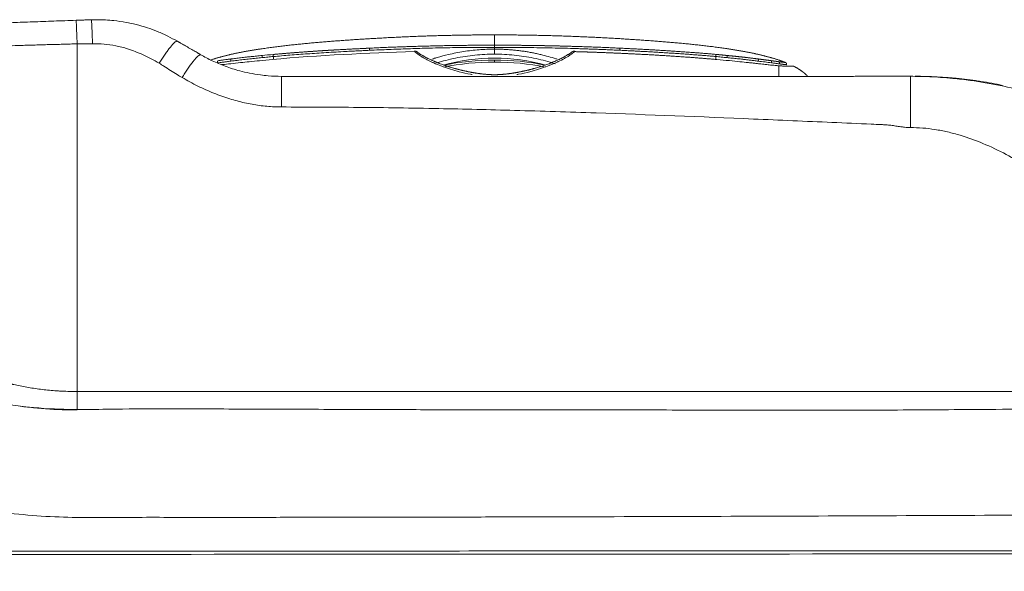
# Model space of a CAD drawing. Header units: millimetres. Extents: x -10 to 594, y 0 to 420.
# Tile 48 of 244: x 221 to 233, y 40 to 47. Entities that reach past the tile are written whole.
import ezdxf

# ---------------------------------------------------------------- set-up
doc = ezdxf.new("R2010")
doc.units = ezdxf.units.MM
doc.layers.add('1', color=7, linetype='Continuous', true_color=0xffffff)

msp = doc.modelspace()

# ---------------------------------------------------------------- linework, layer by layer
at = {"layer": '1', "color": 155, "linetype": 'Continuous', "lineweight": 13}
for p, q in [((221.295, 46.474), (221.296, 42.159)), ((221.295, 46.474), (221.296, 42.159)), ((221.296, 42.159), (236.07, 42.16)), ((221.296, 42.159), (236.07, 42.16)), ((221.296, 41.931), (221.296, 42.159)), ((221.296, 41.931), (221.296, 42.159))]:
    msp.add_line(p, q, dxfattribs=at)
at = {"layer": '1', "color": 155, "linetype": 'Continuous', "lineweight": 18}
msp.add_line((226.47, 46.249), (226.47, 46.274), dxfattribs=at)
for centre, start, end in [((225.479, 46.338), 50.8912, 90.0025), ((227.462, 46.338), 90.0025, 129.0406)]:
    msp.add_arc(centre, 0.0499, start, end, dxfattribs=at)
at = {"layer": '1', "color": 155, "linetype": 'Continuous', "lineweight": 13}
msp.add_arc((226.47, 43.947), 2.35, 74.2557, 105.7494, dxfattribs=at)
at = {"layer": '1', "color": 155, "linetype": 'Continuous', "lineweight": 18}
for major_axis, start_param, end_param in [((-1.796, -2.614), 3.743527, 3.945976), ((-1.779, -2.626), 3.534774, 3.737222)]:
    msp.add_ellipse((226.47, 43.102), major_axis=major_axis, ratio=1, start_param=start_param, end_param=end_param, dxfattribs=at)
for points, degree, knots in [([(219.856, 46.71), (219.856, 46.71), (219.857, 46.71), (219.863, 46.711), (219.871, 46.711), (219.888, 46.712), (219.917, 46.713), (219.982, 46.716), (220.095, 46.721), (220.275, 46.729), (220.493, 46.738), (220.699, 46.746), (220.873, 46.752), (221.007, 46.757), (221.143, 46.762), (221.235, 46.765), (221.282, 46.767)], 3, [0, 0, 0, 0, 0.031352, 0.06271, 0.094155, 0.125768, 0.189094, 0.252502, 0.377968, 0.503803, 0.628133, 0.752491, 0.814158, 0.875964, 0.937842, 1, 1, 1, 1]), ([(219.856, 46.71), (219.856, 46.71), (219.857, 46.71), (219.863, 46.711), (219.871, 46.711), (219.888, 46.712), (219.917, 46.713), (219.982, 46.716), (220.095, 46.721), (220.275, 46.729), (220.493, 46.738), (220.699, 46.746), (220.873, 46.752), (221.007, 46.757), (221.143, 46.762), (221.235, 46.765), (221.282, 46.767)], 3, [0, 0, 0, 0, 0.031352, 0.06271, 0.094155, 0.125768, 0.189094, 0.252502, 0.377968, 0.503803, 0.628133, 0.752491, 0.814158, 0.875964, 0.937842, 1, 1, 1, 1]), ([(221.282, 46.767), (221.295, 46.767), (221.327, 46.769), (221.377, 46.77), (221.427, 46.772), (221.459, 46.773), (221.472, 46.773)], 3, [0, 0, 0, 0, 0.208075, 0.499998, 0.791534, 1, 1, 1, 1]), ([(221.282, 46.767), (221.295, 46.767), (221.327, 46.769), (221.377, 46.77), (221.427, 46.772), (221.459, 46.773), (221.472, 46.773)], 3, [0, 0, 0, 0, 0.208075, 0.499998, 0.791534, 1, 1, 1, 1]), ([(221.472, 46.773), (221.497, 46.774), (221.589, 46.776), (221.733, 46.768), (221.893, 46.744), (222.032, 46.714), (222.162, 46.677), (222.294, 46.628), (222.418, 46.573), (222.499, 46.528), (222.538, 46.507)], 3, [0, 0, 0, 0, 0.065455, 0.250038, 0.387153, 0.501186, 0.632506, 0.75095, 0.879145, 1, 1, 1, 1]), ([(221.472, 46.773), (221.497, 46.774), (221.589, 46.776), (221.733, 46.768), (221.893, 46.744), (222.032, 46.714), (222.162, 46.677), (222.294, 46.628), (222.418, 46.573), (222.499, 46.528), (222.538, 46.507)], 3, [0, 0, 0, 0, 0.065455, 0.250038, 0.387153, 0.501186, 0.632506, 0.75095, 0.879145, 1, 1, 1, 1]), ([(222.828, 46.339), (222.851, 46.326), (222.898, 46.3), (222.971, 46.263), (223.05, 46.228), (223.133, 46.195), (223.22, 46.165), (223.32, 46.136), (223.436, 46.109), (223.554, 46.089), (223.686, 46.074), (223.773, 46.072), (223.828, 46.071)], 3, [0, 0, 0, 0, 0.075787, 0.154709, 0.236809, 0.322128, 0.410698, 0.502552, 0.619173, 0.750895, 0.842572, 1, 1, 1, 1]), ([(222.828, 46.339), (222.851, 46.326), (222.898, 46.3), (222.971, 46.263), (223.05, 46.228), (223.133, 46.195), (223.22, 46.165), (223.32, 46.136), (223.436, 46.109), (223.554, 46.089), (223.686, 46.074), (223.773, 46.072), (223.828, 46.071)], 3, [0, 0, 0, 0, 0.075787, 0.154709, 0.236809, 0.322128, 0.410698, 0.502552, 0.619173, 0.750895, 0.842572, 1, 1, 1, 1]), ([(223.713, 46.28), (223.661, 46.275), (223.566, 46.266), (223.435, 46.253), (223.316, 46.241), (223.204, 46.229), (223.126, 46.22), (223.089, 46.216), (223.085, 46.216)], 3, [0, 0, 0, 0, 0.242793, 0.448044, 0.615814, 0.812764, 0.981886, 1, 1, 1, 1]), ([(226.47, 46.347), (226.43, 46.347), (226.349, 46.345), (226.227, 46.336), (226.106, 46.32), (225.986, 46.299), (225.868, 46.271), (225.792, 46.25), (225.754, 46.238)], 3, [0, 0, 0, 0, 0.167312, 0.334841, 0.502607, 0.670629, 0.838926, 1, 1, 1, 1]), ([(227.221, 46.227), (227.211, 46.23), (227.162, 46.246), (227.074, 46.271), (226.955, 46.299), (226.835, 46.32), (226.714, 46.336), (226.592, 46.345), (226.511, 46.347), (226.47, 46.347)], 3, [0, 0, 0, 0, 0.040245, 0.200845, 0.361164, 0.52122, 0.681033, 0.84062, 1, 1, 1, 1]), ([(227.464, 46.378), (227.446, 46.364), (227.418, 46.342), (227.385, 46.321), (227.373, 46.314)], 3, [0, 0, 0, 0, 0.637969, 1, 1, 1, 1]), ([(227.431, 46.377), (227.436, 46.38), (227.446, 46.385), (227.459, 46.38), (227.464, 46.378)], 3, [0, 0, 0, 0, 0.590433, 1, 1, 1, 1]), ([(227.464, 46.378), (227.576, 46.375), (227.687, 46.372), (227.799, 46.367), (227.972, 46.36), (228.144, 46.352), (228.385, 46.34), (228.627, 46.327), (228.868, 46.31), (229.048, 46.296), (229.227, 46.28)], 5, [0, 0, 0, 0, 0, 0, 0.315799, 0.315799, 0.315799, 0.488691, 0.488691, 1, 1, 1, 1, 1, 1]), ([(229.994, 46.203), (229.987, 46.203), (229.972, 46.204), (229.948, 46.207), (229.921, 46.209), (229.892, 46.212), (229.861, 46.216), (229.827, 46.219), (229.79, 46.223), (229.751, 46.227), (229.709, 46.232), (229.665, 46.237), (229.599, 46.244), (229.505, 46.254), (229.375, 46.267), (229.279, 46.275), (229.227, 46.28)], 3, [0, 0, 0, 0, 0.031343, 0.065461, 0.102403, 0.142206, 0.1849, 0.230508, 0.279051, 0.330546, 0.385009, 0.442452, 0.502891, 0.638318, 0.804004, 1, 1, 1, 1]), ([(226.006, 46.137), (225.97, 46.147), (225.87, 46.177), (225.769, 46.215), (225.706, 46.243), (225.7, 46.245)], 3, [0, 0, 0, 0, 0.343469, 0.939154, 1, 1, 1, 1]), ([(227.262, 46.255), (227.259, 46.254), (227.225, 46.238), (227.153, 46.208), (227.046, 46.17), (226.971, 46.147), (226.935, 46.137)], 3, [0, 0, 0, 0, 0.023785, 0.337521, 0.68023, 1, 1, 1, 1]), ([(230.35, 46.076), (230.326, 46.1), (230.3, 46.123), (230.272, 46.143), (230.236, 46.166), (230.199, 46.187), (230.192, 46.19), (230.185, 46.194), (230.179, 46.197)], 5, [0, 0, 0, 0, 0, 0, 0.822737, 0.822737, 0.822737, 1, 1, 1, 1, 1, 1]), ([(223.828, 46.071), (224.755, 46.071), (225.779, 46.071), (226.685, 46.071), (227.729, 46.071), (228.584, 46.071), (229.679, 46.071), (230.099, 46.071), (230.654, 46.071), (230.853, 46.071), (231.142, 46.072), (231.194, 46.072), (231.263, 46.072), (231.321, 46.072), (231.324, 46.072), (231.352, 46.072), (231.385, 46.072), (231.409, 46.072), (231.446, 46.072), (231.495, 46.072), (231.507, 46.072), (231.58, 46.072), (231.629, 46.072)], 2, [0, 0, 0, 0.25, 0.25, 0.5, 0.5, 0.75, 0.75, 0.875, 0.875, 0.9375, 0.9375, 0.953125, 0.953125, 0.960938, 0.960938, 0.96875, 0.96875, 0.976562, 0.976562, 0.984375, 0.984375, 1, 1, 1]), ([(223.828, 46.071), (224.755, 46.071), (225.779, 46.071), (226.685, 46.071), (227.729, 46.071), (228.584, 46.071), (229.679, 46.071), (230.099, 46.071), (230.654, 46.071), (230.853, 46.071), (231.142, 46.072), (231.194, 46.072), (231.263, 46.072), (231.321, 46.072), (231.324, 46.072), (231.352, 46.072), (231.385, 46.072), (231.409, 46.072), (231.446, 46.072), (231.495, 46.072), (231.507, 46.072), (231.58, 46.072), (231.629, 46.072)], 2, [0, 0, 0, 0.25, 0.25, 0.5, 0.5, 0.75, 0.75, 0.875, 0.875, 0.9375, 0.9375, 0.953125, 0.953125, 0.960938, 0.960938, 0.96875, 0.96875, 0.976562, 0.976562, 0.984375, 0.984375, 1, 1, 1]), ([(232.77, 45.959), (232.68, 45.977), (232.591, 45.994), (232.478, 46.012), (232.456, 46.015), (232.411, 46.021), (232.343, 46.031), (232.275, 46.039), (232.207, 46.046), (232.184, 46.048), (232.139, 46.052), (232.071, 46.058), (232.003, 46.062), (231.866, 46.069), (231.775, 46.072), (231.684, 46.072)], 3, [0, 0, 0, 0, 0.25, 0.25, 0.3125, 0.3125, 0.375, 0.5, 0.5, 0.5625, 0.5625, 0.625, 0.75, 0.75, 1, 1, 1, 1]), ([(232.77, 45.959), (232.68, 45.977), (232.591, 45.994), (232.478, 46.012), (232.456, 46.015), (232.411, 46.021), (232.343, 46.031), (232.275, 46.039), (232.207, 46.046), (232.184, 46.048), (232.139, 46.052), (232.071, 46.058), (232.003, 46.062), (231.866, 46.069), (231.775, 46.072), (231.684, 46.072)], 3, [0, 0, 0, 0, 0.25, 0.25, 0.3125, 0.3125, 0.375, 0.5, 0.5, 0.5625, 0.5625, 0.625, 0.75, 0.75, 1, 1, 1, 1]), ([(238.476, 42.488), (238.478, 42.473), (238.478, 42.423), (238.409, 42.339), (238.238, 42.243), (238.027, 42.162), (237.772, 42.093), (237.401, 42.019), (236.844, 41.954), (236.126, 41.936), (235.404, 41.947), (234.741, 41.945), (234.138, 41.943), (233.594, 41.941), (233.036, 41.94), (232.475, 41.938), (231.887, 41.932), (231.162, 41.929), (230.255, 41.927), (229.159, 41.928), (228.038, 41.933), (226.964, 41.931), (225.968, 41.933), (225.011, 41.936), (224.228, 41.939), (223.583, 41.941), (223.082, 41.943), (222.501, 41.945), (221.824, 41.946), (221.159, 41.926), (220.542, 41.976), (220.035, 42.066), (219.582, 42.194), (219.226, 42.342), (219.043, 42.462), (218.986, 42.547), (218.991, 42.623), (218.981, 42.688), (218.978, 42.71), (218.976, 42.712)], 3, [0, 0, 0, 0, 0.009327, 0.030004, 0.045103, 0.059837, 0.0742, 0.088193, 0.115006, 0.147806, 0.178056, 0.205792, 0.231037, 0.253809, 0.274115, 0.30103, 0.324245, 0.348023, 0.39207, 0.43814, 0.485709, 0.532799, 0.57306, 0.610735, 0.653086, 0.671374, 0.691703, 0.716015, 0.744354, 0.7768, 0.799166, 0.823097, 0.848629, 0.875728, 0.904414, 0.919376, 0.934724, 0.966566, 1, 1, 1, 1]), ([(238.476, 42.488), (238.478, 42.473), (238.478, 42.423), (238.409, 42.339), (238.238, 42.243), (238.027, 42.162), (237.772, 42.093), (237.401, 42.019), (236.844, 41.954), (236.126, 41.936), (235.404, 41.947), (234.741, 41.945), (234.138, 41.943), (233.594, 41.941), (233.036, 41.94), (232.475, 41.938), (231.887, 41.932), (231.162, 41.929), (230.255, 41.927), (229.159, 41.928), (228.038, 41.933), (226.964, 41.931), (225.968, 41.933), (225.011, 41.936), (224.228, 41.939), (223.583, 41.941), (223.082, 41.943), (222.501, 41.945), (221.824, 41.946), (221.159, 41.926), (220.542, 41.976), (220.035, 42.066), (219.582, 42.194), (219.226, 42.342), (219.043, 42.462), (218.986, 42.547), (218.991, 42.623), (218.981, 42.688), (218.978, 42.71), (218.976, 42.712)], 3, [0, 0, 0, 0, 0.009327, 0.030004, 0.045103, 0.059837, 0.0742, 0.088193, 0.115006, 0.147806, 0.178056, 0.205792, 0.231037, 0.253809, 0.274115, 0.30103, 0.324245, 0.348023, 0.39207, 0.43814, 0.485709, 0.532799, 0.57306, 0.610735, 0.653086, 0.671374, 0.691703, 0.716015, 0.744354, 0.7768, 0.799166, 0.823097, 0.848629, 0.875728, 0.904414, 0.919376, 0.934724, 0.966566, 1, 1, 1, 1]), ([(216.928, 42.289), (216.93, 42.27), (216.946, 42.219), (217.007, 42.117), (217.131, 41.98), (217.315, 41.819), (217.565, 41.639), (217.882, 41.446), (218.258, 41.253), (218.682, 41.073), (219.141, 40.915), (219.625, 40.786), (220.245, 40.666), (221.007, 40.588), (221.884, 40.6), (222.745, 40.597), (223.6, 40.598), (224.452, 40.599), (225.3, 40.6), (226.147, 40.602), (227.995, 40.606), (230.855, 40.615), (233.756, 40.629), (235.688, 40.642), (236.54, 40.645), (237.272, 40.712), (237.894, 40.808), (238.472, 40.944), (239.015, 41.12), (239.516, 41.331), (239.974, 41.588), (240.271, 41.821), (240.438, 42.007), (240.52, 42.144), (240.552, 42.268), (240.514, 42.413), (240.48, 42.536), (240.465, 42.569), (240.461, 42.567)], 3, [0, 0, 0, 0, 0.009811, 0.025144, 0.041206, 0.057994, 0.075501, 0.093724, 0.112236, 0.130435, 0.148311, 0.165847, 0.182993, 0.212196, 0.240464, 0.268303, 0.296042, 0.323681, 0.35122, 0.378663, 0.406069, 0.531172, 0.657105, 0.688394, 0.719389, 0.739899, 0.760288, 0.782081, 0.801106, 0.822474, 0.8462, 0.872278, 0.886219, 0.900749, 0.915842, 0.931519, 0.964621, 1, 1, 1, 1]), ([(216.928, 42.289), (216.93, 42.27), (216.946, 42.219), (217.007, 42.117), (217.131, 41.98), (217.315, 41.819), (217.565, 41.639), (217.882, 41.446), (218.258, 41.253), (218.682, 41.073), (219.141, 40.915), (219.625, 40.786), (220.245, 40.666), (221.007, 40.588), (221.884, 40.6), (222.745, 40.597), (223.6, 40.598), (224.452, 40.599), (225.3, 40.6), (226.147, 40.602), (227.995, 40.606), (230.855, 40.615), (233.756, 40.629), (235.688, 40.642), (236.54, 40.645), (237.272, 40.712), (237.894, 40.808), (238.472, 40.944), (239.015, 41.12), (239.516, 41.331), (239.974, 41.588), (240.271, 41.821), (240.438, 42.007), (240.52, 42.144), (240.552, 42.268), (240.514, 42.413), (240.48, 42.536), (240.465, 42.569), (240.461, 42.567)], 3, [0, 0, 0, 0, 0.009811, 0.025144, 0.041206, 0.057994, 0.075501, 0.093724, 0.112236, 0.130435, 0.148311, 0.165847, 0.182993, 0.212196, 0.240464, 0.268303, 0.296042, 0.323681, 0.35122, 0.378663, 0.406069, 0.531172, 0.657105, 0.688394, 0.719389, 0.739899, 0.760288, 0.782081, 0.801106, 0.822474, 0.8462, 0.872278, 0.886219, 0.900749, 0.915842, 0.931519, 0.964621, 1, 1, 1, 1]), ([(236.97, 40.185), (235.011, 40.184), (232.858, 40.184), (229.924, 40.182), (229.325, 40.182), (228.408, 40.182), (228.099, 40.181), (227.476, 40.181), (227.164, 40.181), (225.607, 40.18), (224.36, 40.18), (221.864, 40.178), (220.614, 40.177), (219.206, 40.175), (219.05, 40.175), (218.815, 40.175), (218.737, 40.175), (218.579, 40.175), (218.497, 40.175), (218.077, 40.174), (217.705, 40.174), (216.48, 40.172), (215.518, 40.171), (214.271, 40.169), (214.129, 40.169), (213.846, 40.168), (213.705, 40.168), (213.281, 40.168), (212.998, 40.167), (212.149, 40.166), (211.582, 40.165), (209.883, 40.162), (208.751, 40.16), (207.05, 40.157), (206.483, 40.156), (205.631, 40.154), (205.348, 40.154), (204.779, 40.153), (204.491, 40.152), (203.608, 40.15), (202.999, 40.149), (202.053, 40.147), (201.733, 40.146), (201.081, 40.144), (200.749, 40.143), (199.741, 40.141), (199.068, 40.139), (197.721, 40.134), (197.046, 40.132), (195.02, 40.124), (193.668, 40.119), (192.149, 40.113), (191.98, 40.113), (191.642, 40.111), (191.474, 40.111), (190.966, 40.109), (190.609, 40.108), (189.486, 40.103), (188.666, 40.1), (187.552, 40.096), (187.325, 40.096), (186.978, 40.094), (186.86, 40.094), (186.626, 40.093), (186.51, 40.093), (185.944, 40.091), (185.523, 40.089), (184.358, 40.085), (183.712, 40.082), (182.938, 40.079), (182.713, 40.079), (182.424, 40.078), (182.336, 40.077), (182.216, 40.077), (182.179, 40.077), (182.102, 40.076), (182.063, 40.076), (181.718, 40.075), (181.414, 40.074), (180.508, 40.071), (179.915, 40.069), (178.162, 40.062), (177.03, 40.058), (175.383, 40.051), (174.843, 40.048), (174.045, 40.044), (173.781, 40.043), (173.258, 40.04), (172.999, 40.039), (171.708, 40.031), (170.695, 40.025), (167.715, 40.004), (165.803, 39.987), (163.962, 39.965)], 3, [0, 0, 0, 0, 0.125, 0.125, 0.15625, 0.15625, 0.171875, 0.171875, 0.1875, 0.1875, 0.25, 0.25, 0.3125, 0.3125, 0.320312, 0.320312, 0.324219, 0.324219, 0.328125, 0.328125, 0.34375, 0.34375, 0.375, 0.375, 0.378906, 0.378906, 0.382812, 0.382812, 0.390625, 0.390625, 0.40625, 0.40625, 0.4375, 0.4375, 0.453125, 0.453125, 0.460938, 0.460938, 0.46875, 0.46875, 0.484375, 0.484375, 0.492188, 0.492188, 0.5, 0.5, 0.515625, 0.515625, 0.53125, 0.53125, 0.5625, 0.5625, 0.566406, 0.566406, 0.570312, 0.570312, 0.578125, 0.578125, 0.59375, 0.59375, 0.597656, 0.597656, 0.599609, 0.599609, 0.601562, 0.601562, 0.609375, 0.609375, 0.625, 0.625, 0.632812, 0.632812, 0.636719, 0.636719, 0.638672, 0.638672, 0.640625, 0.640625, 0.65625, 0.65625, 0.6875, 0.6875, 0.75, 0.75, 0.78125, 0.78125, 0.796875, 0.796875, 0.8125, 0.8125, 0.875, 0.875, 1, 1, 1, 1]), ([(236.97, 40.146), (233.928, 40.145), (227.844, 40.142), (220.239, 40.138), (214.155, 40.13), (209.592, 40.122), (205.029, 40.115), (200.466, 40.105), (195.903, 40.089), (191.34, 40.071), (186.777, 40.055), (182.149, 40.038), (177.586, 40.023), (172.978, 40.002), (168.48, 39.974), (165.438, 39.943), (163.962, 39.928)], 3, [0, 0, 0, 0, 0.125, 0.25, 0.3125, 0.375, 0.4375, 0.499999, 0.562499, 0.624999, 0.687499, 0.749999, 0.815153, 0.874999, 0.939356, 1, 1, 1, 1])]:
    msp.add_open_spline(points, degree=degree, knots=knots, dxfattribs=at)
at = {"layer": '1', "color": 155, "linetype": 'Continuous', "lineweight": 13}
for points, weights in [([(221.295, 46.474), (221.284, 46.767), (221.282, 46.767)], [1, 0.796156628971, 1]), ([(221.295, 46.474), (221.284, 46.767), (221.282, 46.767)], [1, 0.796156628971, 1]), ([(221.472, 46.773), (221.475, 46.774), (221.486, 46.476)], [1, 0.796168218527, 1]), ([(221.472, 46.773), (221.475, 46.774), (221.486, 46.476)], [1, 0.796168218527, 1]), ([(222.312, 46.234), (222.496, 46.531), (222.538, 46.507)], [1, 0.78352902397, 1]), ([(222.312, 46.234), (222.496, 46.531), (222.538, 46.507)], [1, 0.78352902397, 1]), ([(226.47, 46.347), (226.47, 46.347), (226.47, 46.409)], [0.999335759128, 0.766377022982, 1]), ([(222.596, 46.057), (222.786, 46.364), (222.828, 46.339)], [1, 0.782548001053, 1]), ([(222.596, 46.057), (222.786, 46.364), (222.828, 46.339)], [1, 0.782548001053, 1]), ([(223.828, 45.691), (223.828, 46.071), (223.828, 46.071)], [1, 0.791280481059, 0.999986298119]), ([(223.828, 45.691), (223.828, 46.071), (223.828, 46.071)], [1, 0.791280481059, 0.999986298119]), ([(231.629, 45.436), (231.629, 46.072), (231.629, 46.072)], [1, 0.789657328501, 0.99999177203]), ([(231.629, 45.436), (231.629, 46.072), (231.629, 46.072)], [1, 0.789657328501, 0.99999177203])]:
    msp.add_rational_spline(points, weights, degree=2, dxfattribs=at)
at = {"layer": '1', "color": 155, "linetype": 'Continuous', "lineweight": 18}
for points, degree in [([(223.588, 46.414), (223.852, 46.453), (224.118, 46.481), (224.384, 46.504), (224.651, 46.522), (224.919, 46.538)], 5), ([(224.919, 46.538), (225.229, 46.557), (225.539, 46.572), (225.849, 46.581), (226.16, 46.586), (226.47, 46.586)], 5), ([(226.47, 46.586), (226.781, 46.586), (227.091, 46.581), (227.402, 46.572), (227.712, 46.557), (228.022, 46.539)], 5), ([(226.47, 46.586), (226.47, 46.586), (226.47, 46.573), (226.47, 46.547), (226.47, 46.508), (226.47, 46.458)], 5), ([(228.022, 46.539), (228.289, 46.522), (228.556, 46.504), (228.823, 46.481), (229.089, 46.454), (229.352, 46.415)], 5), ([(222.538, 46.507), (222.587, 46.479), (222.781, 46.367), (222.828, 46.339)], 2), ([(222.538, 46.507), (222.587, 46.479), (222.781, 46.367), (222.828, 46.339)], 2), ([(222.946, 46.273), (223.07, 46.315), (223.198, 46.346), (223.327, 46.373), (223.457, 46.395), (223.588, 46.414)], 5), ([(224.819, 46.416), (224.6, 46.406), (224.381, 46.393), (224.162, 46.379), (223.944, 46.363), (223.727, 46.343)], 5), ([(224.505, 46.4), (224.349, 46.391), (224.193, 46.381), (224.037, 46.37), (223.882, 46.357), (223.727, 46.343)], 5), ([(224.919, 46.421), (224.899, 46.42), (224.879, 46.419), (224.859, 46.418), (224.839, 46.417), (224.819, 46.416)], 5), ([(224.919, 46.421), (224.919, 46.418), (224.919, 46.413), (224.919, 46.407), (224.919, 46.401), (224.919, 46.395)], 5), ([(226.47, 46.458), (226.47, 46.457), (226.47, 46.457), (226.47, 46.457)], 3), ([(226.47, 46.431), (226.47, 46.409)], 1), ([(228.021, 46.395), (228.022, 46.401), (228.022, 46.408), (228.022, 46.414), (228.022, 46.418), (228.022, 46.421)], 5), ([(229.213, 46.344), (228.977, 46.365), (228.739, 46.382), (228.5, 46.397), (228.261, 46.41), (228.022, 46.421)], 5), ([(229.352, 46.415), (229.483, 46.395), (229.614, 46.373), (229.743, 46.347), (229.871, 46.315), (229.994, 46.274)], 5), ([(223.2, 46.26), (223.199, 46.266), (223.199, 46.273), (223.199, 46.279), (223.2, 46.284), (223.201, 46.287)], 5), ([(223.588, 46.33), (223.632, 46.335), (223.679, 46.339), (223.727, 46.343)], 3), ([(223.589, 46.304), (223.588, 46.31), (223.588, 46.317), (223.588, 46.323), (223.588, 46.327), (223.588, 46.33)], 5), ([(225.476, 46.378), (224.886, 46.36), (224.296, 46.335), (223.713, 46.28)], 3), ([(223.727, 46.343), (223.727, 46.341), (223.727, 46.336), (223.727, 46.33), (223.727, 46.323), (223.728, 46.317)], 5), ([(223.728, 46.317), (223.729, 46.281)], 1), ([(225.509, 46.376), (225.505, 46.38), (225.498, 46.383), (225.491, 46.383), (225.484, 46.382), (225.476, 46.378)], 5), ([(225.568, 46.314), (225.535, 46.334), (225.506, 46.356), (225.476, 46.378)], 3), ([(226.47, 46.091), (226.258, 46.091), (226.032, 46.148), (225.848, 46.189), (225.622, 46.286), (225.509, 46.376)], 5), ([(227.431, 46.376), (227.319, 46.286), (227.093, 46.19), (226.909, 46.148), (226.683, 46.091), (226.47, 46.091)], 5), ([(229.212, 46.281), (229.213, 46.317)], 1), ([(229.213, 46.317), (229.214, 46.323), (229.214, 46.33), (229.214, 46.336), (229.214, 46.341), (229.213, 46.344)], 5), ([(229.352, 46.33), (229.325, 46.333), (229.297, 46.336), (229.269, 46.339), (229.241, 46.341), (229.213, 46.344)], 5), ([(229.352, 46.304), (229.353, 46.31), (229.353, 46.317), (229.353, 46.323), (229.353, 46.328), (229.352, 46.33)], 5), ([(229.739, 46.287), (229.664, 46.297), (229.587, 46.306), (229.509, 46.315), (229.431, 46.323), (229.352, 46.33)], 5), ([(229.74, 46.26), (229.741, 46.267), (229.742, 46.273), (229.742, 46.279), (229.741, 46.284), (229.739, 46.287)], 5), ([(229.9, 46.266), (229.869, 46.27), (229.838, 46.274), (229.805, 46.278), (229.772, 46.283), (229.739, 46.287)], 5), ([(229.994, 46.274), (230.011, 46.268), (230.027, 46.262), (230.043, 46.256), (230.06, 46.25), (230.076, 46.244)], 5), ([(223.037, 46.238), (223.036, 46.245), (223.035, 46.252), (223.036, 46.258), (223.038, 46.263), (223.04, 46.265)], 5), ([(225.786, 46.232), (225.772, 46.237), (225.759, 46.243), (225.745, 46.248), (225.732, 46.254), (225.718, 46.26)], 5), ([(226.47, 46.249), (226.258, 46.249), (226.046, 46.227), (225.838, 46.185)], 3), ([(225.907, 46.19), (225.896, 46.194), (225.884, 46.197), (225.873, 46.201), (225.861, 46.205), (225.85, 46.209)], 5), ([(226.47, 46.091), (226.372, 46.092), (226.27, 46.103), (226.169, 46.12), (226.068, 46.144), (225.967, 46.172)], 5), ([(226.019, 46.158), (226.01, 46.16), (226.002, 46.163), (225.994, 46.165), (225.986, 46.167), (225.977, 46.169)], 5), ([(227.103, 46.185), (226.895, 46.227), (226.683, 46.249), (226.47, 46.249)], 3), ([(226.974, 46.172), (226.873, 46.144), (226.771, 46.12), (226.67, 46.103), (226.569, 46.092), (226.47, 46.091)], 5), ([(227.2, 46.25), (227.191, 46.246), (227.182, 46.243), (227.173, 46.239), (227.164, 46.236), (227.155, 46.232)], 5), ([(229.904, 46.239), (229.905, 46.245), (229.905, 46.252), (229.905, 46.258), (229.903, 46.263), (229.9, 46.266)], 5), ([(229.949, 46.259), (229.94, 46.26), (229.93, 46.262), (229.92, 46.263), (229.91, 46.264), (229.9, 46.266)], 5), ([(229.994, 46.253), (229.986, 46.254), (229.977, 46.255), (229.968, 46.257), (229.959, 46.258), (229.949, 46.259)], 5), ([(230.002, 46.226), (230.003, 46.232), (230.003, 46.239), (230.001, 46.246), (229.998, 46.25), (229.994, 46.253)], 5), ([(230.076, 46.244), (230.076, 46.244), (230.067, 46.244), (230.048, 46.246), (230.023, 46.249), (229.994, 46.253)], 5), ([(229.994, 46.203), (230.053, 46.198), (230.106, 46.194), (230.157, 46.195), (230.179, 46.198), (230.179, 46.197)], 5), ([(230.078, 46.243), (230.076, 46.244)], 1), ([(230.076, 46.244), (230.082, 46.241), (230.088, 46.237), (230.091, 46.23), (230.092, 46.223), (230.091, 46.216)], 5), ([(230.159, 46.196), (230.15, 46.196), (230.137, 46.196), (230.123, 46.196), (230.106, 46.196), (230.089, 46.197)], 5)]:
    msp.add_open_spline(points, degree=degree, dxfattribs=at)
at = {"layer": '1', "color": 155, "linetype": 'Continuous', "lineweight": 13}
for points, knots in [([(221.295, 46.474), (221.266, 46.474), (221.208, 46.472), (221.12, 46.47), (221.033, 46.467), (220.946, 46.465), (220.859, 46.463), (220.773, 46.46), (220.688, 46.458), (220.527, 46.453), (220.295, 46.445), (220.035, 46.435), (219.819, 46.424), (219.69, 46.415), (219.614, 46.407), (219.588, 46.403), (219.576, 46.4)], [0, 0, 0, 0, 0.035719, 0.07159, 0.107619, 0.143814, 0.18018, 0.216724, 0.253453, 0.290373, 0.430721, 0.576817, 0.710399, 0.859453, 0.923805, 1, 1, 1, 1]), ([(221.295, 46.474), (221.266, 46.474), (221.208, 46.472), (221.12, 46.47), (221.033, 46.467), (220.946, 46.465), (220.859, 46.463), (220.773, 46.46), (220.688, 46.458), (220.527, 46.453), (220.295, 46.445), (220.035, 46.435), (219.819, 46.424), (219.69, 46.415), (219.614, 46.407), (219.588, 46.403), (219.576, 46.4)], [0, 0, 0, 0, 0.035719, 0.07159, 0.107619, 0.143814, 0.18018, 0.216724, 0.253453, 0.290373, 0.430721, 0.576817, 0.710399, 0.859453, 0.923805, 1, 1, 1, 1]), ([(221.486, 46.476), (221.473, 46.475), (221.441, 46.475), (221.391, 46.475), (221.34, 46.475), (221.309, 46.475), (221.295, 46.474)], [0, 0, 0, 0, 0.207535, 0.499995, 0.791016, 1, 1, 1, 1]), ([(221.486, 46.476), (221.473, 46.475), (221.441, 46.475), (221.391, 46.475), (221.34, 46.475), (221.309, 46.475), (221.295, 46.474)], [0, 0, 0, 0, 0.207535, 0.499995, 0.791016, 1, 1, 1, 1]), ([(222.312, 46.234), (222.279, 46.253), (222.213, 46.29), (222.114, 46.338), (222.017, 46.379), (221.905, 46.419), (221.776, 46.453), (221.63, 46.475), (221.533, 46.476), (221.486, 46.476)], [0, 0, 0, 0, 0.133136, 0.259766, 0.380255, 0.495029, 0.66967, 0.837219, 1, 1, 1, 1]), ([(222.312, 46.234), (222.279, 46.253), (222.213, 46.29), (222.114, 46.338), (222.017, 46.379), (221.905, 46.419), (221.776, 46.453), (221.63, 46.475), (221.533, 46.476), (221.486, 46.476)], [0, 0, 0, 0, 0.133136, 0.259766, 0.380255, 0.495029, 0.66967, 0.837219, 1, 1, 1, 1]), ([(224.919, 46.395), (224.894, 46.393), (224.844, 46.391), (224.77, 46.387), (224.698, 46.384), (224.65, 46.381), (224.627, 46.38)], [0, 0, 0, 0, 0.25974, 0.512986, 0.759739, 1, 1, 1, 1]), ([(226.341, 46.431), (226.294, 46.431), (226.199, 46.43), (226.056, 46.429), (225.914, 46.427), (225.772, 46.424), (225.6, 46.42), (225.396, 46.414), (225.159, 46.405), (225, 46.398), (224.919, 46.395)], [0, 0, 0, 0, 0.100173, 0.200258, 0.300258, 0.400173, 0.500005, 0.663636, 0.8303, 1, 1, 1, 1]), ([(225.696, 46.285), (225.717, 46.292), (225.783, 46.313), (225.882, 46.339), (225.992, 46.363), (226.087, 46.38), (226.182, 46.393), (226.278, 46.402), (226.361, 46.407), (226.412, 46.408), (226.43, 46.409)], [0, 0, 0, 0, 0.087123, 0.280569, 0.409795, 0.538587, 0.667144, 0.795664, 0.924347, 1, 1, 1, 1]), ([(225.718, 46.292), (225.732, 46.297), (225.791, 46.315), (225.882, 46.339), (225.992, 46.363), (226.087, 46.38), (226.182, 46.393), (226.278, 46.402), (226.374, 46.408), (226.438, 46.409), (226.47, 46.409)], [0, 0, 0, 0, 0.054246, 0.243584, 0.370067, 0.496125, 0.621952, 0.747743, 0.873694, 1, 1, 1, 1]), ([(226.47, 46.409), (226.488, 46.409), (226.523, 46.409), (226.575, 46.407), (226.628, 46.404), (226.68, 46.4), (226.732, 46.395), (226.784, 46.389), (226.836, 46.382), (226.888, 46.374), (226.94, 46.364), (226.992, 46.353), (227.058, 46.338), (227.138, 46.318), (227.205, 46.298), (227.24, 46.286), (227.245, 46.285)], [0, 0, 0, 0, 0.066579, 0.133103, 0.199602, 0.266108, 0.332652, 0.399264, 0.465977, 0.532819, 0.599823, 0.667018, 0.734434, 0.858003, 0.981049, 1, 1, 1, 1]), ([(228.021, 46.395), (227.998, 46.396), (227.952, 46.398), (227.883, 46.401), (227.815, 46.404), (227.747, 46.407), (227.679, 46.409), (227.612, 46.412), (227.545, 46.414), (227.478, 46.416), (227.384, 46.419), (227.26, 46.422), (227.108, 46.425), (226.956, 46.428), (226.854, 46.429), (226.803, 46.43)], [0, 0, 0, 0, 0.056952, 0.113555, 0.169808, 0.225712, 0.281267, 0.336473, 0.39133, 0.445838, 0.499997, 0.624579, 0.749438, 0.874578, 1, 1, 1, 1]), ([(228.314, 46.38), (228.295, 46.381), (228.257, 46.383), (228.2, 46.386), (228.141, 46.389), (228.082, 46.392), (228.042, 46.394), (228.021, 46.395)], [0, 0, 0, 0, 0.191689, 0.387534, 0.587534, 0.791689, 1, 1, 1, 1]), ([(223.04, 46.265), (223.047, 46.266), (223.059, 46.268), (223.078, 46.271), (223.099, 46.273), (223.125, 46.277), (223.16, 46.281), (223.187, 46.285), (223.201, 46.287)], [0, 0, 0, 0, 0.119494, 0.242605, 0.369387, 0.499895, 0.741181, 1, 1, 1, 1]), ([(223.589, 46.304), (223.564, 46.301), (223.513, 46.296), (223.436, 46.288), (223.358, 46.279), (223.279, 46.27), (223.227, 46.263), (223.2, 46.26)], [0, 0, 0, 0, 0.19216, 0.388399, 0.588604, 0.792574, 1, 1, 1, 1]), ([(223.201, 46.287), (223.211, 46.288), (223.23, 46.29), (223.259, 46.294), (223.29, 46.298), (223.323, 46.302), (223.357, 46.306), (223.401, 46.311), (223.455, 46.316), (223.52, 46.323), (223.565, 46.328), (223.588, 46.33)], [0, 0, 0, 0, 0.073015, 0.150131, 0.231363, 0.316725, 0.406229, 0.499888, 0.65416, 0.820856, 1, 1, 1, 1]), ([(223.728, 46.317), (223.716, 46.316), (223.693, 46.314), (223.658, 46.31), (223.624, 46.307), (223.6, 46.305), (223.589, 46.304)], [0, 0, 0, 0, 0.250524, 0.500712, 0.750542, 1, 1, 1, 1]), ([(224.627, 46.38), (224.546, 46.375), (224.387, 46.367), (224.156, 46.351), (223.937, 46.335), (223.796, 46.323), (223.728, 46.317)], [0, 0, 0, 0, 0.270721, 0.527647, 0.770757, 1, 1, 1, 1]), ([(225.7, 46.245), (225.656, 46.265), (225.611, 46.287), (225.571, 46.312), (225.568, 46.314)], [0, 0, 0, 0, 0.925649, 1, 1, 1, 1]), ([(227.373, 46.314), (227.362, 46.307), (227.326, 46.287), (227.288, 46.267), (227.262, 46.255)], [0, 0, 0, 0, 0.320339, 1, 1, 1, 1]), ([(229.213, 46.317), (229.195, 46.319), (229.159, 46.322), (229.105, 46.327), (229.049, 46.331), (228.993, 46.336), (228.936, 46.34), (228.878, 46.345), (228.819, 46.349), (228.759, 46.353), (228.698, 46.357), (228.636, 46.361), (228.573, 46.365), (228.51, 46.369), (228.445, 46.373), (228.38, 46.377), (228.336, 46.379), (228.314, 46.38)], [0, 0, 0, 0, 0.059743, 0.120479, 0.182208, 0.244928, 0.308637, 0.373336, 0.439022, 0.505695, 0.573354, 0.641998, 0.711629, 0.782244, 0.853845, 0.92643, 1, 1, 1, 1]), ([(229.352, 46.304), (229.34, 46.305), (229.317, 46.307), (229.282, 46.311), (229.248, 46.314), (229.224, 46.316), (229.213, 46.317)], [0, 0, 0, 0, 0.249458, 0.499288, 0.749475, 1, 1, 1, 1]), ([(229.74, 46.26), (229.732, 46.261), (229.715, 46.263), (229.69, 46.267), (229.665, 46.27), (229.641, 46.272), (229.617, 46.275), (229.593, 46.278), (229.57, 46.281), (229.534, 46.285), (229.484, 46.29), (229.418, 46.297), (229.374, 46.302), (229.352, 46.304)], [0, 0, 0, 0, 0.06733, 0.133307, 0.197914, 0.261135, 0.322954, 0.383361, 0.442345, 0.499896, 0.662636, 0.829349, 1, 1, 1, 1]), ([(222.596, 46.057), (222.576, 46.069), (222.528, 46.097), (222.454, 46.145), (222.38, 46.193), (222.332, 46.222), (222.312, 46.234)], [0, 0, 0, 0, 0.208427, 0.500091, 0.791985, 1, 1, 1, 1]), ([(222.596, 46.057), (222.576, 46.069), (222.528, 46.097), (222.454, 46.145), (222.38, 46.193), (222.332, 46.222), (222.312, 46.234)], [0, 0, 0, 0, 0.208427, 0.500091, 0.791985, 1, 1, 1, 1]), ([(223.2, 46.26), (223.196, 46.259), (223.182, 46.258), (223.154, 46.254), (223.123, 46.25), (223.092, 46.246), (223.065, 46.242), (223.047, 46.24), (223.037, 46.238)], [0, 0, 0, 0, 0.078051, 0.245009, 0.500101, 0.647325, 0.814073, 1, 1, 1, 1]), ([(230.002, 46.226), (229.997, 46.227), (229.986, 46.228), (229.968, 46.23), (229.948, 46.233), (229.927, 46.236), (229.912, 46.238), (229.904, 46.239)], [0, 0, 0, 0, 0.17222, 0.358261, 0.55823, 0.772069, 1, 1, 1, 1]), ([(223.828, 45.691), (223.798, 45.692), (223.738, 45.693), (223.647, 45.699), (223.555, 45.709), (223.463, 45.724), (223.371, 45.742), (223.279, 45.765), (223.15, 45.802), (222.987, 45.861), (222.789, 45.949), (222.661, 46.02), (222.596, 46.057)], [0, 0, 0, 0, 0.069358, 0.139176, 0.209603, 0.280785, 0.352865, 0.425978, 0.500255, 0.660463, 0.82671, 1, 1, 1, 1]), ([(223.828, 45.691), (223.798, 45.692), (223.738, 45.693), (223.647, 45.699), (223.555, 45.709), (223.463, 45.724), (223.371, 45.742), (223.279, 45.765), (223.15, 45.802), (222.987, 45.861), (222.789, 45.949), (222.661, 46.02), (222.596, 46.057)], [0, 0, 0, 0, 0.069358, 0.139176, 0.209603, 0.280785, 0.352865, 0.425978, 0.500255, 0.660463, 0.82671, 1, 1, 1, 1]), ([(226.194, 46.093), (226.187, 46.095), (226.133, 46.105), (226.07, 46.119), (226.015, 46.134), (226.006, 46.137)], [0, 0, 0, 0, 0.102703, 0.857231, 1, 1, 1, 1]), ([(226.935, 46.137), (226.926, 46.134), (226.871, 46.119), (226.808, 46.105), (226.754, 46.095), (226.747, 46.093)], [0, 0, 0, 0, 0.142499, 0.897445, 1, 1, 1, 1]), ([(231.629, 46.072), (231.667, 46.071), (231.746, 46.071), (231.87, 46.067), (232.007, 46.059), (232.175, 46.045), (232.422, 46.016), (232.741, 45.962), (233.113, 45.871), (233.474, 45.756), (233.77, 45.635), (233.997, 45.527), (234.169, 45.437), (234.333, 45.342), (234.437, 45.274), (234.488, 45.24)], [0, 0, 0, 0, 0.037721, 0.078707, 0.122983, 0.173216, 0.245859, 0.370002, 0.495157, 0.626248, 0.74605, 0.811751, 0.875912, 0.938625, 1, 1, 1, 1]), ([(231.629, 45.436), (231.617, 45.436), (231.592, 45.436), (231.551, 45.44), (231.502, 45.446), (231.446, 45.455), (231.386, 45.464), (231.325, 45.47), (231.243, 45.473), (231.02, 45.484), (230.492, 45.506), (229.354, 45.557), (228.043, 45.608), (226.742, 45.649), (225.759, 45.673), (224.796, 45.688), (224.145, 45.69), (223.828, 45.691)], [0, 0, 0, 0, 0.004556, 0.009779, 0.015682, 0.023582, 0.031471, 0.039313, 0.047128, 0.062757, 0.125271, 0.250295, 0.50029, 0.629607, 0.750187, 0.878171, 1, 1, 1, 1]), ([(231.629, 45.436), (231.617, 45.436), (231.592, 45.436), (231.551, 45.44), (231.502, 45.446), (231.446, 45.455), (231.386, 45.464), (231.325, 45.47), (231.243, 45.473), (231.02, 45.484), (230.492, 45.506), (229.354, 45.557), (228.043, 45.608), (226.742, 45.649), (225.759, 45.673), (224.796, 45.688), (224.145, 45.69), (223.828, 45.691)], [0, 0, 0, 0, 0.004556, 0.009779, 0.015682, 0.023582, 0.031471, 0.039313, 0.047128, 0.062757, 0.125271, 0.250295, 0.50029, 0.629607, 0.750187, 0.878171, 1, 1, 1, 1]), ([(233.792, 44.459), (233.76, 44.482), (233.681, 44.536), (233.524, 44.647), (233.319, 44.791), (233.073, 44.954), (232.811, 45.108), (232.535, 45.241), (232.289, 45.33), (232.089, 45.383), (231.933, 45.413), (231.78, 45.432), (231.679, 45.434), (231.629, 45.436)], [0, 0, 0, 0, 0.049079, 0.119445, 0.239712, 0.361952, 0.486572, 0.618539, 0.742286, 0.809742, 0.874944, 0.938237, 1, 1, 1, 1]), ([(233.792, 44.459), (233.76, 44.482), (233.681, 44.536), (233.524, 44.647), (233.319, 44.791), (233.073, 44.954), (232.811, 45.108), (232.535, 45.241), (232.289, 45.33), (232.089, 45.383), (231.933, 45.413), (231.78, 45.432), (231.679, 45.434), (231.629, 45.436)], [0, 0, 0, 0, 0.049079, 0.119445, 0.239712, 0.361952, 0.486572, 0.618539, 0.742286, 0.809742, 0.874944, 0.938237, 1, 1, 1, 1]), ([(219.546, 42.77), (219.546, 42.764), (219.547, 42.75), (219.551, 42.737), (219.559, 42.716), (219.567, 42.702), (219.588, 42.672), (219.601, 42.657), (219.624, 42.634), (219.632, 42.626), (219.646, 42.614), (219.651, 42.61), (219.658, 42.604), (219.66, 42.602), (219.665, 42.598), (219.678, 42.588), (219.702, 42.569), (219.727, 42.553), (219.764, 42.528), (219.792, 42.512), (219.836, 42.487), (219.867, 42.47), (219.9, 42.454), (219.935, 42.437), (219.953, 42.429), (219.973, 42.42), (219.976, 42.419), (219.98, 42.416), (219.983, 42.415), (219.99, 42.412), (220.004, 42.406), (220.018, 42.4), (220.047, 42.388), (220.087, 42.372), (220.15, 42.349), (220.215, 42.326), (220.261, 42.312), (220.308, 42.298), (220.332, 42.291), (220.38, 42.277), (220.405, 42.271), (220.444, 42.261), (220.463, 42.257), (220.483, 42.252), (220.492, 42.25), (220.496, 42.249), (220.502, 42.247), (220.532, 42.241), (220.589, 42.228), (220.671, 42.213), (220.755, 42.199), (220.812, 42.191), (220.87, 42.184), (220.899, 42.181), (220.959, 42.175), (220.989, 42.172), (221.034, 42.169), (221.049, 42.168), (221.072, 42.166), (221.08, 42.166), (221.095, 42.165), (221.133, 42.163), (221.203, 42.16), (221.265, 42.159), (221.296, 42.159)], [0, 0, 0, 0, 0.03125, 0.0625, 0.0625, 0.125, 0.125, 0.1875, 0.1875, 0.21875, 0.21875, 0.234375, 0.234375, 0.242188, 0.242188, 0.25, 0.28125, 0.3125, 0.3125, 0.375, 0.375, 0.40625, 0.4375, 0.4375, 0.46875, 0.46875, 0.472656, 0.472656, 0.476563, 0.476563, 0.484375, 0.5, 0.5, 0.53125, 0.5625, 0.59375, 0.625, 0.625, 0.65625, 0.65625, 0.6875, 0.6875, 0.703125, 0.710938, 0.710938, 0.714844, 0.714844, 0.71875, 0.75, 0.78125, 0.8125, 0.84375, 0.84375, 0.875, 0.875, 0.90625, 0.90625, 0.921875, 0.921875, 0.929688, 0.929688, 0.9375, 0.96875, 1, 1, 1, 1]), ([(219.546, 42.77), (219.546, 42.764), (219.547, 42.75), (219.551, 42.737), (219.559, 42.716), (219.567, 42.702), (219.588, 42.672), (219.601, 42.657), (219.624, 42.634), (219.632, 42.626), (219.646, 42.614), (219.651, 42.61), (219.658, 42.604), (219.66, 42.602), (219.665, 42.598), (219.678, 42.588), (219.702, 42.569), (219.727, 42.553), (219.764, 42.528), (219.792, 42.512), (219.836, 42.487), (219.867, 42.47), (219.9, 42.454), (219.935, 42.437), (219.953, 42.429), (219.973, 42.42), (219.976, 42.419), (219.98, 42.416), (219.983, 42.415), (219.99, 42.412), (220.004, 42.406), (220.018, 42.4), (220.047, 42.388), (220.087, 42.372), (220.15, 42.349), (220.215, 42.326), (220.261, 42.312), (220.308, 42.298), (220.332, 42.291), (220.38, 42.277), (220.405, 42.271), (220.444, 42.261), (220.463, 42.257), (220.483, 42.252), (220.492, 42.25), (220.496, 42.249), (220.502, 42.247), (220.532, 42.241), (220.589, 42.228), (220.671, 42.213), (220.755, 42.199), (220.812, 42.191), (220.87, 42.184), (220.899, 42.181), (220.959, 42.175), (220.989, 42.172), (221.034, 42.169), (221.049, 42.168), (221.072, 42.166), (221.08, 42.166), (221.095, 42.165), (221.133, 42.163), (221.203, 42.16), (221.265, 42.159), (221.296, 42.159)], [0, 0, 0, 0, 0.03125, 0.0625, 0.0625, 0.125, 0.125, 0.1875, 0.1875, 0.21875, 0.21875, 0.234375, 0.234375, 0.242187, 0.242187, 0.25, 0.28125, 0.3125, 0.3125, 0.375, 0.375, 0.40625, 0.4375, 0.4375, 0.46875, 0.46875, 0.472656, 0.472656, 0.476562, 0.476562, 0.484375, 0.5, 0.5, 0.53125, 0.5625, 0.59375, 0.625, 0.625, 0.65625, 0.65625, 0.6875, 0.6875, 0.703125, 0.710937, 0.710937, 0.714844, 0.714844, 0.71875, 0.75, 0.78125, 0.8125, 0.84375, 0.84375, 0.875, 0.875, 0.90625, 0.90625, 0.921875, 0.921875, 0.929687, 0.929687, 0.9375, 0.96875, 1, 1, 1, 1]), ([(221.296, 41.931), (221.26, 41.931), (221.19, 41.932), (221.12, 41.934), (221.076, 41.935), (221.063, 41.936), (221.05, 41.937), (221.042, 41.937), (221.037, 41.937), (221.015, 41.938), (220.998, 41.939), (220.946, 41.942), (220.912, 41.944), (220.844, 41.95), (220.777, 41.955), (220.681, 41.966), (220.62, 41.973), (220.59, 41.977)], [0, 0, 0, 0, 0.14455, 0.289101, 0.289101, 0.325239, 0.343307, 0.343307, 0.361376, 0.361376, 0.433651, 0.433651, 0.578202, 0.578202, 0.722752, 0.867303, 1, 1, 1, 1]), ([(221.296, 41.931), (221.26, 41.931), (221.19, 41.932), (221.12, 41.934), (221.076, 41.935), (221.063, 41.936), (221.05, 41.937), (221.042, 41.937), (221.037, 41.937), (221.015, 41.938), (220.998, 41.939), (220.946, 41.942), (220.912, 41.944), (220.844, 41.95), (220.777, 41.955), (220.681, 41.966), (220.62, 41.973), (220.59, 41.977)], [0, 0, 0, 0, 0.14455, 0.289101, 0.289101, 0.325239, 0.343307, 0.343307, 0.361376, 0.361376, 0.433651, 0.433651, 0.578202, 0.578202, 0.722752, 0.867303, 1, 1, 1, 1])]:
    msp.add_open_spline(points, degree=3, knots=knots, dxfattribs=at)
for points, degree in [([(226.47, 46.458), (226.16, 46.458), (225.849, 46.454), (225.539, 46.447), (225.229, 46.436), (224.919, 46.421)], 5), ([(226.47, 46.431), (226.427, 46.431), (226.384, 46.431), (226.341, 46.431)], 3), ([(228.022, 46.421), (227.712, 46.436), (227.402, 46.447), (227.091, 46.454), (226.781, 46.458), (226.47, 46.458)], 5), ([(227.509, 46.441), (227.301, 46.448), (227.093, 46.453), (226.886, 46.456), (226.678, 46.458), (226.47, 46.458)], 5), ([(226.47, 46.457), (226.47, 46.451), (226.47, 46.441), (226.47, 46.431)], 3), ([(226.803, 46.43), (226.691, 46.431), (226.58, 46.431), (226.47, 46.431)], 3), ([(229.904, 46.239), (229.852, 46.246), (229.797, 46.253), (229.74, 46.26)], 3), ([(229.994, 46.076), (229.994, 46.106), (229.994, 46.135), (229.994, 46.16), (229.994, 46.183), (229.994, 46.203)], 5), ([(230.004, 46.226), (230.003, 46.226), (230.003, 46.226), (230.002, 46.226)], 3), ([(230.004, 46.226), (230.027, 46.223), (230.047, 46.22), (230.065, 46.218), (230.078, 46.217), (230.085, 46.217)], 5), ([(230.085, 46.217), (230.088, 46.216), (230.089, 46.216), (230.091, 46.216), (230.091, 46.216), (230.091, 46.216)], 5)]:
    msp.add_open_spline(points, degree=degree, dxfattribs=at)

doc.saveas('drawing.dxf')
